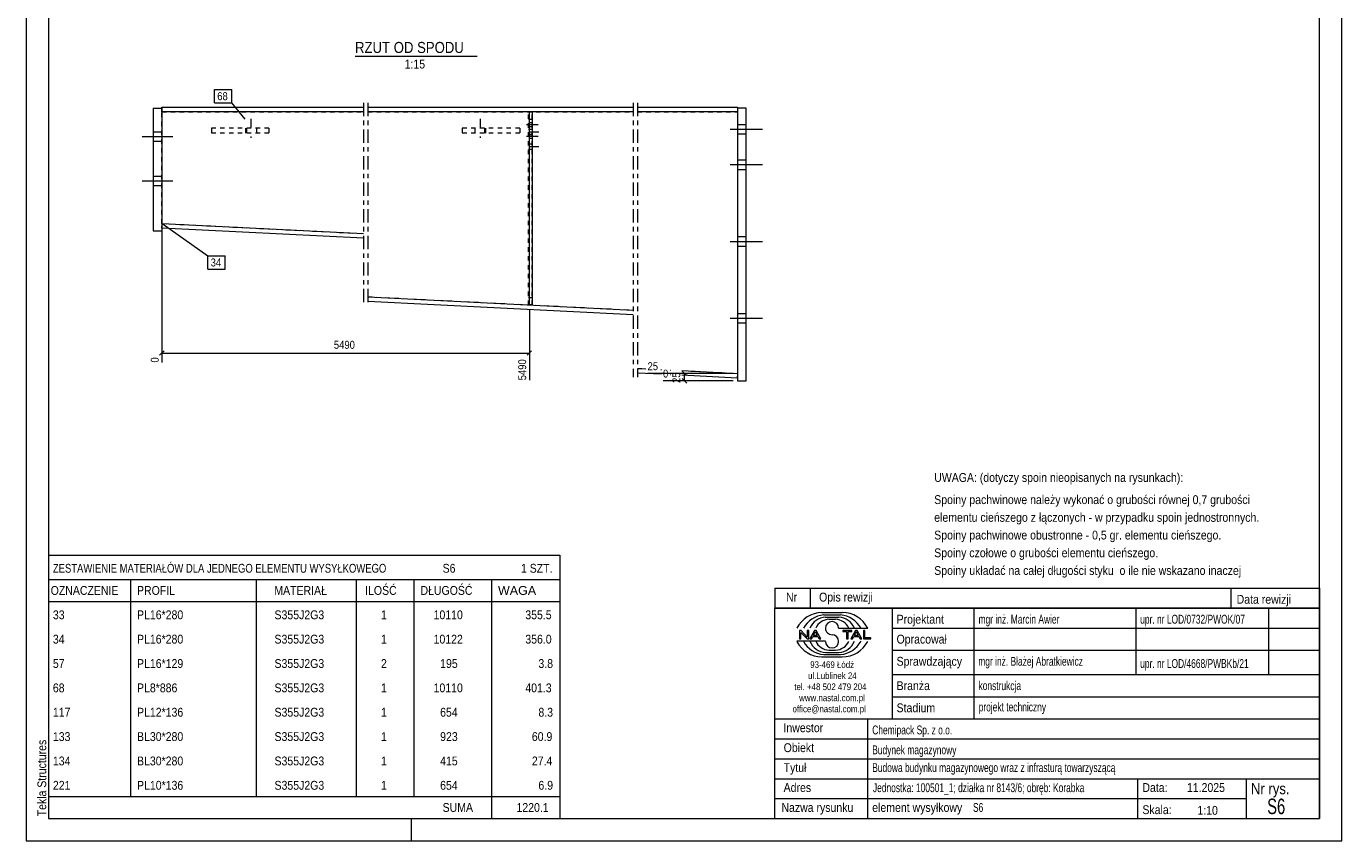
# Model space of a CAD drawing. Header units: millimetres. Extents: x 0 to 297, y 0 to 420.
# Tile 1 of 2: x 0 to 297, y 0 to 184. Entities that reach past the tile are written whole.
import ezdxf

# ---------------------------------------------------------------- set-up
doc = ezdxf.new("R2010")
doc.units = ezdxf.units.MM
for name, pattern in [('XKITLINE00', [0]), ('XKITLINE01', [4, 1, -1, 1, -1]), ('XKITLINE02', [4, 2, -2]), ('XKITLINE03', [6, 3, -1, 1, -1])]:
    doc.linetypes.add(name, pattern=pattern)
for name, color, linetype, lineweight in [('Arkusz rysunku', 3, 'Continuous', 0), ('Element', 2, 'Continuous', 0), ('Inny typ obiektu', 7, 'Continuous', 0), ('Wymiar', 4, 'Continuous', 0), ('Znak elementu', 2, 'Continuous', 0), ('Śruba', 3, 'Continuous', 0)]:
    doc.layers.add(name, color=color, linetype=linetype, lineweight=lineweight)
doc.styles.add('ARIAL', font='ARIAL.TTF')

msp = doc.modelspace()

# ---------------------------------------------------------------- linework, layer by layer
at = {"layer": 'Arkusz rysunku', "linetype": 'XKITLINE00', "lineweight": 0}
for p, q in [((0, 420), (0, 0)), ((297, 0), (297, 420)), ((5, 415), (5, 5)), ((292, 5), (292, 415)), ((5, 5), (292, 5)), ((87, 0), (87, 5)), ((0, 0), (297, 0))]:
    msp.add_line(p, q, dxfattribs=at)
at = {"layer": 'Element', "linetype": 'XKITLINE03', "lineweight": 0}
for p, q in [((76.11, 166.57), (76.11, 120.81)), ((77.11, 166.57), (77.11, 120.81)), ((136.99, 166.57), (136.99, 104.64)), ((137.99, 166.57), (137.99, 104.64))]:
    msp.add_line(p, q, dxfattribs=at)
at = {"layer": 'Element', "linetype": 'XKITLINE00', "lineweight": 0}
for p, q in [((28.62, 165.37), (30.62, 165.37)), ((28.62, 165.37), (28.62, 137.71)), ((30.62, 164.57), (30.62, 165.64)), ((30.62, 165.64), (76.11, 165.64)), ((30.62, 165.37), (30.62, 137.71)), ((76.11, 164.57), (30.62, 164.57)), ((77.11, 165.64), (136.99, 165.64)), ((136.99, 164.57), (77.11, 164.57)), ((113.59, 120.97), (113.59, 164.57)), ((114.26, 164.57), (113.59, 164.57)), ((114.26, 120.97), (114.26, 164.57)), ((137.99, 165.64), (160.57, 165.64)), ((160.57, 164.57), (137.99, 164.57)), ((160.57, 165.64), (160.57, 164.57)), ((162.57, 165.37), (160.57, 165.37)), ((160.57, 165.37), (160.57, 103.84)), ((162.57, 103.84), (162.57, 165.37)), ((28.62, 137.71), (30.62, 137.71)), ((30.62, 138.28), (30.67, 139.35)), ((30.62, 139.35), (30.67, 139.35)), ((76.11, 136), (30.62, 138.28)), ((30.67, 139.35), (76.11, 137.07)), ((77.11, 122.81), (136.99, 119.8)), ((136.99, 118.73), (77.11, 121.74)), ((114.26, 120.97), (113.59, 120.97)), ((137.99, 106.64), (139.91, 106.54)), ((143.4, 105.3), (137.99, 105.57)), ((143.3, 106.37), (143.4, 106.37)), ((145.46, 106.26), (145.5, 106.26)), ((145.5, 105.19), (145.46, 105.2)), ((148.02, 106.14), (160.57, 105.51)), ((160.52, 104.44), (148.02, 105.07)), ((160.57, 105.51), (160.52, 104.44)), ((160.57, 103.84), (162.57, 103.84))]:
    msp.add_line(p, q, dxfattribs=at)
at = {"layer": 'Element', "linetype": 'XKITLINE01', "lineweight": 0}
for p, q in [((30.62, 139.35), (30.62, 164.57)), ((30.62, 164.57), (76.11, 164.57)), ((77.11, 164.57), (136.99, 164.57)), ((114.19, 164.57), (113.39, 164.57)), ((113.39, 120.97), (113.39, 164.57)), ((114.19, 120.97), (114.19, 164.57)), ((137.99, 164.57), (160.57, 164.57)), ((160.57, 164.57), (160.57, 105.51)), ((54.77, 160.84), (41.78, 160.84)), ((41.78, 160.84), (41.78, 159.77)), ((49.72, 160.84), (49.72, 159.77)), ((54.77, 160.84), (54.77, 159.77)), ((111.43, 160.84), (98.44, 160.84)), ((98.44, 160.84), (98.44, 159.77)), ((103.49, 160.84), (103.49, 159.77)), ((111.43, 160.84), (111.43, 159.77)), ((113.39, 162.9), (114.19, 162.9)), ((113.59, 162.9), (114.26, 162.9)), ((54.77, 159.77), (41.78, 159.77)), ((111.43, 159.77), (98.44, 159.77)), ((30.67, 139.35), (76.11, 137.07)), ((77.11, 122.81), (136.99, 119.8)), ((113.39, 122.64), (114.19, 122.64)), ((113.59, 122.64), (114.26, 122.64)), ((113.39, 120.97), (114.19, 120.97)), ((137.99, 106.64), (139.91, 106.54)), ((143.3, 106.37), (143.4, 106.37)), ((145.46, 106.26), (145.5, 106.26)), ((148.02, 106.14), (160.57, 105.51))]:
    msp.add_line(p, q, dxfattribs=at)
at = {"layer": 'Inny typ obiektu', "linetype": 'XKITLINE00', "lineweight": 0}
for p, q in [((74.22, 177.09), (101.82, 177.09)), ((5, 64.5), (5, 59)), ((5, 64.5), (120.5, 64.5)), ((120.5, 64.5), (120.5, 59)), ((5, 59), (5, 54)), ((5, 59), (120.5, 59)), ((23.5, 59), (23.5, 54)), ((52, 54), (52, 59)), ((74.5, 59), (74.5, 54)), ((87.5, 59), (87.5, 54)), ((105, 59), (105, 54)), ((120.5, 59), (120.5, 54)), ((169, 57), (169, 52.5)), ((169, 57), (292, 57)), ((177, 57), (177, 52.5)), ((272, 57), (272, 52.5)), ((292, 57), (292, 52.5)), ((5, 54), (120.5, 54)), ((5, 54), (5, 48.5)), ((23.5, 54), (23.5, 48.5)), ((52, 48.5), (52, 54)), ((74.5, 54), (74.5, 48.5)), ((87.5, 54), (87.5, 48.5)), ((105, 54), (105, 48.5)), ((120.5, 54), (120.5, 48.5)), ((292, 52.5), (169, 52.5)), ((169, 5), (169, 52.5)), ((169, 52.5), (292, 52.5)), ((179.62, 51.49), (184.23, 51.5)), ((180.07, 50.99), (183.86, 51)), ((180.46, 50.49), (183.45, 50.49)), ((195.5, 52.5), (195.5, 27.5)), ((214, 27.5), (214, 52.5)), ((250.5, 52.5), (250.5, 37.5)), ((280.5, 52.5), (280.5, 37.5)), ((292, 52.5), (292, 5)), ((5, 48.5), (5, 43)), ((23.5, 48.5), (23.5, 43)), ((52, 43), (52, 48.5)), ((74.5, 48.5), (74.5, 43)), ((87.5, 48.5), (87.5, 43)), ((105, 48.5), (105, 43)), ((120.5, 48.5), (120.5, 43)), ((181.2, 49.98), (182.73, 49.99)), ((183.42, 47.99), (189.98, 47.99)), ((195.5, 48), (292, 48)), ((180.43, 45.01), (174, 45.01)), ((174.93, 47.44), (174.57, 47.44)), ((174.57, 47.44), (174.57, 45.56)), ((174.57, 45.56), (174.9, 45.56)), ((174.9, 47.04), (176.29, 45.56)), ((174.9, 45.56), (174.9, 47.04)), ((176.31, 45.96), (174.93, 47.44)), ((176.29, 45.56), (176.65, 45.56)), ((176.65, 47.44), (176.31, 47.44)), ((176.31, 47.44), (176.31, 45.96)), ((176.65, 45.56), (176.65, 47.44)), ((177.96, 47.44), (176.94, 45.56)), ((176.94, 45.56), (177.31, 45.56)), ((177.31, 45.56), (177.61, 46.13)), ((177.61, 46.13), (178.71, 46.13)), ((177.71, 46.33), (178.14, 47.24)), ((178.6, 46.33), (177.71, 46.33)), ((178.33, 47.44), (177.96, 47.44)), ((178.14, 47.24), (178.6, 46.33)), ((179.41, 45.56), (178.33, 47.44)), ((178.71, 46.13), (179.02, 45.56)), ((179.02, 45.56), (179.41, 45.56)), ((186.43, 47.44), (184.34, 47.44)), ((184.34, 47.44), (184.34, 47.22)), ((184.34, 47.22), (185.21, 47.22)), ((185.21, 47.22), (185.21, 45.56)), ((185.21, 45.56), (185.56, 45.56)), ((185.56, 45.56), (185.56, 47.22)), ((185.56, 47.22), (186.43, 47.22)), ((187.21, 47.44), (186.2, 45.56)), ((186.2, 45.56), (186.57, 45.56)), ((186.43, 47.22), (186.43, 47.44)), ((186.57, 45.56), (186.86, 46.13)), ((186.86, 46.13), (187.96, 46.13)), ((186.96, 46.33), (187.39, 47.24)), ((187.86, 46.33), (186.96, 46.33)), ((187.59, 47.44), (187.21, 47.44)), ((187.4, 47.24), (187.39, 47.24)), ((187.4, 47.24), (187.86, 46.33)), ((188.67, 45.56), (187.59, 47.44)), ((187.96, 46.13), (188.27, 45.56)), ((188.27, 45.56), (188.67, 45.56)), ((189.36, 47.44), (189.01, 47.44)), ((189.01, 47.44), (189.01, 45.56)), ((189.01, 45.56), (190.66, 45.56)), ((189.36, 45.78), (189.36, 47.44)), ((190.66, 45.78), (189.36, 45.78)), ((190.66, 45.56), (190.66, 45.78)), ((5, 43), (5, 37.5)), ((23.5, 43), (23.5, 37.5)), ((52, 37.5), (52, 43)), ((74.5, 43), (74.5, 37.5)), ((87.5, 43), (87.5, 37.5)), ((105, 43), (105, 37.5)), ((120.5, 43), (120.5, 37.5)), ((180.07, 42.01), (183.86, 42)), ((180.46, 42.51), (183.45, 42.51)), ((181.2, 43.02), (182.73, 43.01)), ((195.5, 43), (292, 43)), ((179.62, 41.51), (184.23, 41.5)), ((5, 37.5), (5, 32)), ((23.5, 37.5), (23.5, 32)), ((52, 32), (52, 37.5)), ((74.5, 37.5), (74.5, 32)), ((87.5, 37.5), (87.5, 32)), ((105, 37.5), (105, 32)), ((120.5, 37.5), (120.5, 32)), ((195.5, 37.5), (292, 37.5)), ((5, 32), (5, 26.5)), ((23.5, 32), (23.5, 26.5)), ((52, 26.5), (52, 32)), ((74.5, 32), (74.5, 26.5)), ((87.5, 32), (87.5, 26.5)), ((105, 32), (105, 26.5)), ((120.5, 32), (120.5, 26.5)), ((195.5, 32.5), (292, 32.5)), ((169, 27.5), (292, 27.5)), ((190, 5), (190, 27.5)), ((5, 26.5), (5, 21)), ((23.5, 26.5), (23.5, 21)), ((52, 21), (52, 26.5)), ((74.5, 26.5), (74.5, 21)), ((87.5, 26.5), (87.5, 21)), ((105, 26.5), (105, 21)), ((120.5, 26.5), (120.5, 21)), ((5, 21), (5, 15.5)), ((23.5, 21), (23.5, 15.5)), ((52, 15.5), (52, 21)), ((74.5, 21), (74.5, 15.5)), ((87.5, 21), (87.5, 15.5)), ((105, 21), (105, 15.5)), ((120.5, 21), (120.5, 15.5)), ((169, 23), (292, 23)), ((169, 18.5), (292, 18.5)), ((5, 15.5), (5, 10)), ((23.5, 15.5), (23.5, 10)), ((52, 10), (52, 15.5)), ((74.5, 15.5), (74.5, 10)), ((87.5, 15.5), (87.5, 10)), ((105, 15.5), (105, 10)), ((120.5, 15.5), (120.5, 10)), ((169, 14), (292, 14)), ((251, 5), (251, 14)), ((275.5, 5), (275.5, 14)), ((5, 10), (5, 5)), ((5, 10), (120.5, 10)), ((105, 10), (105, 5)), ((120.5, 10), (120.5, 5)), ((169, 9.5), (275.5, 9.5)), ((5, 5), (120.5, 5)), ((169, 5), (292, 5))]:
    msp.add_line(p, q, dxfattribs=at)
for centre, radius, start, end in [((179.72, 45.08), 6.42, 90.8317, 153.0136), ((180.67, 45), 6.02, 95.7347, 150.2266), ((183.22, 46.41), 4.08, 22.7023, 86.7527), ((183.24, 44.98), 6.04, 29.8256, 84.1252), ((184.25, 45.07), 6.43, 27.0191, 90.199), ((180.7, 46.42), 4.07, 93.3428, 157.3393), ((181.33, 46.6), 3.38, 92.229, 155.8008), ((181.92, 47.99), 1.49, 0.0741, 179.9259), ((181.92, 47.99), 1.49, 179.9259, 270), ((182.59, 46.6), 3.39, 24.2351, 87.5913), ((179.72, 47.92), 6.42, 206.9864, 269.1683), ((180.67, 48), 6.02, 209.7734, 264.2653), ((180.7, 46.58), 4.07, 202.6607, 266.6572), ((181.33, 46.4), 3.38, 204.1992, 267.771), ((181.92, 45.01), 1.49, 180.0741, 359.9259), ((181.92, 45), 1.49, 0.0741, 90), ((182.59, 46.4), 3.39, 272.4087, 335.7649), ((183.22, 46.59), 4.08, 273.2473, 337.2977), ((183.24, 48.02), 6.04, 275.8748, 330.1744), ((184.25, 47.93), 6.43, 269.801, 332.9809)]:
    msp.add_arc(centre, radius, start, end, dxfattribs=at)
at = {"layer": 'Wymiar', "linetype": 'XKITLINE00', "lineweight": 0}
for p, q in [((30.62, 163.57), (30.62, 107.95)), ((113.59, 119.97), (113.59, 103.94)), ((31.13, 110.61), (30.11, 109.59)), ((30.62, 110.1), (113.59, 110.1)), ((114.1, 110.61), (113.08, 109.59)), ((159.57, 105.51), (140.27, 105.51)), ((148.11, 106.01), (149.13, 105)), ((148.11, 104.35), (149.13, 103.33)), ((148.62, 103.84), (148.62, 105.51)), ((159.57, 103.84), (143.76, 103.84))]:
    msp.add_line(p, q, dxfattribs=at)
at = {"layer": 'Znak elementu', "linetype": 'XKITLINE00', "lineweight": 0}
for p, q in [((42.51, 169.59), (46.38, 169.59)), ((42.51, 166.59), (42.51, 169.59)), ((46.38, 166.59), (46.38, 169.59)), ((42.51, 166.59), (46.38, 166.59)), ((49.38, 162.9), (46.38, 166.59)), ((30.67, 139.35), (41.02, 132.05)), ((41.02, 132.05), (44.89, 132.05)), ((41.02, 129.05), (41.02, 132.05)), ((44.89, 129.05), (44.89, 132.05)), ((41.02, 129.05), (44.89, 129.05))]:
    msp.add_line(p, q, dxfattribs=at)
at = {"layer": 'Śruba', "linetype": 'XKITLINE02', "lineweight": 0}
for p, q in [((49.5, 160.84), (49.5, 159.77)), ((50.72, 163), (50.72, 158.67)), ((51.95, 160.84), (51.95, 159.77)), ((101.27, 160.84), (101.27, 159.77)), ((102.49, 163), (102.49, 158.67)), ((103.71, 160.84), (103.71, 159.77)), ((114.19, 160.57), (113.39, 160.57)), ((115.69, 159.97), (112.69, 159.97)), ((114.19, 159.37), (113.39, 159.37)), ((115.69, 156.64), (112.69, 156.64)), ((114.19, 157.24), (113.39, 157.24)), ((114.19, 156.04), (113.39, 156.04))]:
    msp.add_line(p, q, dxfattribs=at)
at = {"layer": 'Śruba', "linetype": 'XKITLINE00', "lineweight": 0}
for p, q in [((115.59, 161.64), (112.93, 161.64)), ((114.26, 162.1), (113.59, 162.1)), ((114.26, 161.17), (113.59, 161.17)), ((166.24, 160.57), (158.91, 160.57)), ((166.24, 160.57), (158.91, 160.57)), ((162.57, 161.64), (160.57, 161.64)), ((162.57, 161.64), (160.57, 161.64)), ((26.15, 158.97), (33.09, 158.97)), ((26.15, 158.97), (33.09, 158.97)), ((28.62, 160.04), (30.62, 160.04)), ((28.62, 160.04), (30.62, 160.04)), ((28.62, 157.9), (30.62, 157.9)), ((28.62, 157.9), (30.62, 157.9)), ((115.59, 158.97), (112.93, 158.97)), ((114.26, 159.44), (113.59, 159.44)), ((114.26, 158.5), (113.59, 158.5)), ((162.57, 159.5), (160.57, 159.5)), ((162.57, 159.5), (160.57, 159.5)), ((166.24, 152.57), (158.91, 152.57)), ((166.24, 152.57), (158.91, 152.57)), ((162.57, 153.64), (160.57, 153.64)), ((162.57, 153.64), (160.57, 153.64)), ((162.57, 151.5), (160.57, 151.5)), ((162.57, 151.5), (160.57, 151.5)), ((26.15, 148.97), (33.09, 148.97)), ((26.15, 148.97), (33.09, 148.97)), ((28.62, 150.04), (30.62, 150.04)), ((28.62, 150.04), (30.62, 150.04)), ((28.62, 147.9), (30.62, 147.9)), ((28.62, 147.9), (30.62, 147.9)), ((166.24, 135.24), (158.91, 135.24)), ((166.24, 135.24), (158.91, 135.24)), ((162.57, 136.3), (160.57, 136.3)), ((162.57, 136.3), (160.57, 136.3)), ((162.57, 134.17), (160.57, 134.17)), ((162.57, 134.17), (160.57, 134.17)), ((162.57, 118.97), (160.57, 118.97)), ((162.57, 118.97), (160.57, 118.97)), ((166.24, 117.9), (158.91, 117.9)), ((166.24, 117.9), (158.91, 117.9)), ((162.57, 116.84), (160.57, 116.84)), ((162.57, 116.84), (160.57, 116.84))]:
    msp.add_line(p, q, dxfattribs=at)

# ---------------------------------------------------------------- texts
at = {"layer": 'Arkusz rysunku', "style": 'ARIAL', "width": 0.85}
msp.add_text('Tekla Structures', height=2, rotation=90, dxfattribs=at).set_placement((4.5, 5.5))
at = {"layer": 'Inny typ obiektu', "style": 'ARIAL'}
for s, height, width, p in [('RZUT OD SPODU', 2.5, 0.85, (74.22, 177.84)), ('1:15', 2, 0.85, (85.42, 174.34)), ('UWAGA: (dotyczy spoin nieopisanych na rysunkach):', 2, 0.85, (205, 81)), ('Spoiny pachwinowe należy wykonać o grubości równej 0,7 grubości', 2, 0.85, (205, 76)), ('elementu cieńszego z łączonych - w przypadku spoin jednostronnych.', 2, 0.85, (205, 72)), ('Spoiny pachwinowe obustronne - 0,5 gr. elementu cieńszego.', 2, 0.85, (205, 68)), ('Spoiny czołowe o grubości elementu cieńszego.', 2, 0.85, (205, 64)), ('ZESTAWIENIE MATERIAŁÓW DLA JEDNEGO ELEMENTU WYSYŁKOWEGO', 2, 0.765, (6, 60.5)), ('S6', 2, 0.85, (94, 60.5)), ('1', 2, 0.85, (111.69, 60.5)), (' SZT.', 2, 0.85, (113, 60.5)), ('Spoiny układać na całej długości styku  o ile nie wskazano inaczej', 2, 0.85, (205, 60)), ('OZNACZENIE', 2, 0.85, (5.5, 55.5)), ('PROFIL', 2, 0.85, (25, 55.5)), ('MATERIAŁ', 2, 0.85, (56, 55.5)), ('ILOŚĆ', 2, 0.85, (76.5, 55.5)), ('DŁUGOŚĆ', 2, 0.85, (89, 55.5)), ('WAGA', 2, 1.008832, (106.5, 55.5)), ('Nr', 2, 0.85, (171.54, 54)), ('Opis rewizji', 2, 0.85, (179, 54)), ('Data rewizji', 2, 0.85, (273.28, 53.5)), ('33', 2, 0.85, (6, 50)), ('PL16*280', 2, 0.85, (25, 50)), ('S355J2G3', 2, 0.85, (56.04, 50)), ('1', 2, 0.85, (80.09, 50)), ('10110', 2, 0.85, (91.96, 50)), ('355.5', 2, 0.85, (112.67, 50)), ('Projektant', 2, 0.85, (196.5, 49)), ('mgr inż. Marcin Awier', 2, 0.68, (215, 49)), ('upr. nr LOD/0732/PWOK/07', 2, 0.68, (251.5, 49)), ('34', 2, 0.85, (6, 44.5)), ('PL16*280', 2, 0.85, (25, 44.5)), ('S355J2G3', 2, 0.85, (56.04, 44.5)), ('1', 2, 0.85, (80.09, 44.5)), ('10122', 2, 0.85, (91.96, 44.5)), ('356.0', 2, 0.85, (112.67, 44.5)), ('Opracował', 2, 0.85, (196.5, 44.5)), ('Sprawdzający', 2, 0.85, (196.5, 39.5)), ('mgr inż. Błażej Abratkiewicz', 2, 0.68, (214.94, 39.5)), ('57', 2, 0.85, (6, 39)), ('PL16*129', 2, 0.85, (25, 39)), ('S355J2G3', 2, 0.85, (56.04, 39)), ('2', 2, 0.85, (80.09, 39)), ('195', 2, 0.85, (93.44, 39)), ('3.8', 2, 0.85, (115.63, 39)), ('93-469 Łódź', 1.5, 0.85, (177, 39)), ('upr. nr LOD/4668/PWBKb/21', 2, 0.68, (251.5, 39)), ('PL8*886', 2, 0.85, (25, 33.5)), ('ul.Lublinek 24', 1.5, 0.85, (176.5, 36.5)), ('Branża', 2, 0.85, (196.5, 34)), ('konstrukcja', 2, 0.68, (215, 34)), ('68', 2, 0.85, (6, 33.5)), ('S355J2G3', 2, 0.85, (56.04, 33.5)), ('1', 2, 0.85, (80.09, 33.5)), ('10110', 2, 0.85, (91.96, 33.5)), ('401.3', 2, 0.85, (112.67, 33.5)), ('tel. +48 502 479 204', 1.5, 0.85, (173.41, 34)), ('www.nastal.com.pl', 1.5, 0.85, (174.5, 31.5)), ('117', 2, 0.85, (6, 28)), ('PL12*136', 2, 0.85, (25, 28)), ('S355J2G3', 2, 0.85, (56.04, 28)), ('1', 2, 0.85, (80.09, 28)), ('654', 2, 0.85, (93.44, 28)), ('8.3', 2, 0.85, (115.63, 28)), ('office@nastal.com.pl', 1.5, 0.85, (173, 29)), ('Stadium', 2, 0.85, (196.5, 29)), ('projekt techniczny', 2, 0.68, (215.04, 29.19)), ('133', 2, 0.85, (6, 22.5)), ('BL30*280', 2, 0.85, (25, 22.5)), ('S355J2G3', 2, 0.85, (56.04, 22.5)), ('1', 2, 0.85, (80.09, 22.5)), ('923', 2, 0.85, (93.44, 22.5)), ('60.9', 2, 0.85, (114.15, 22.5)), ('Inwestor', 2, 0.85, (170.96, 24.5)), ('Chemipack Sp. z o.o.', 2, 0.68, (191, 24)), ('Obiekt', 2, 0.85, (171, 20)), ('Budynek magazynowy', 2, 0.68, (191, 19.5)), ('134', 2, 0.85, (6, 17)), ('BL30*280', 2, 0.85, (25, 17)), ('S355J2G3', 2, 0.85, (56.04, 17)), ('1', 2, 0.85, (80.09, 17)), ('415', 2, 0.85, (93.44, 17)), ('27.4', 2, 0.85, (114.15, 17)), ('Tytuł', 2, 0.85, (171, 15.5)), ('Budowa budynku magazynowego wraz z infrasturą towarzyszącą', 2, 0.68, (191, 15.5)), ('221', 2, 0.85, (6, 11.5)), ('PL10*136', 2, 0.85, (25, 11.5)), ('S355J2G3', 2, 0.85, (56.04, 11.5)), ('1', 2, 0.85, (80.09, 11.5)), ('654', 2, 0.85, (93.44, 11.5)), ('6.9', 2, 0.85, (115.63, 11.5)), ('Adres', 2, 0.85, (171, 11)), ('Jednostka: 100501_1; działka nr 8143/6; obręb: Korabka', 2, 0.68, (191.16, 10.96)), ('Data:', 2, 0.85, (252, 11)), ('11.2025', 2, 0.85, (262.06, 11)), ('Nr rys.', 2.5, 0.85, (276.5, 10.5)), ('S6', 3.5, 0.68, (280.18, 6)), ('SUMA', 2, 0.85, (94, 6.5)), ('1220.1', 2, 0.85, (110.68, 6.5)), ('Nazwa rysunku', 2, 0.85, (170.5, 6.5)), ('element wysyłkowy', 2, 0.85, (191, 6.5)), ('S6', 2, 0.68, (213.75, 6.5)), ('Skala:', 2, 0.85, (252, 6)), ('1:10', 2, 0.85, (264.42, 5.85))]:
    msp.add_text(s, height=height, dxfattribs=dict(at, width=width)).set_placement(p)
at = {"layer": 'Wymiar', "style": 'ARIAL', "width": 0.85}
for s, p in [('5490', (69.44, 111.06)), ('25', (140.27, 106.23)), ('0', (143.76, 104.56))]:
    msp.add_text(s, height=1.8, dxfattribs=at).set_placement(p)
for s, p in [('0', (29.9, 107.95)), ('5490', (112.87, 103.94)), ('25', (147.66, 103.34))]:
    msp.add_text(s, height=1.8, rotation=90.0002, dxfattribs=at).set_placement(p)
at = {"layer": 'Znak elementu', "style": 'ARIAL', "width": 0.85}
for s, p in [('68', (43.11, 167.19)), ('34', (41.62, 129.65))]:
    msp.add_text(s, height=1.8, dxfattribs=at).set_placement(p)

doc.saveas('drawing.dxf')
